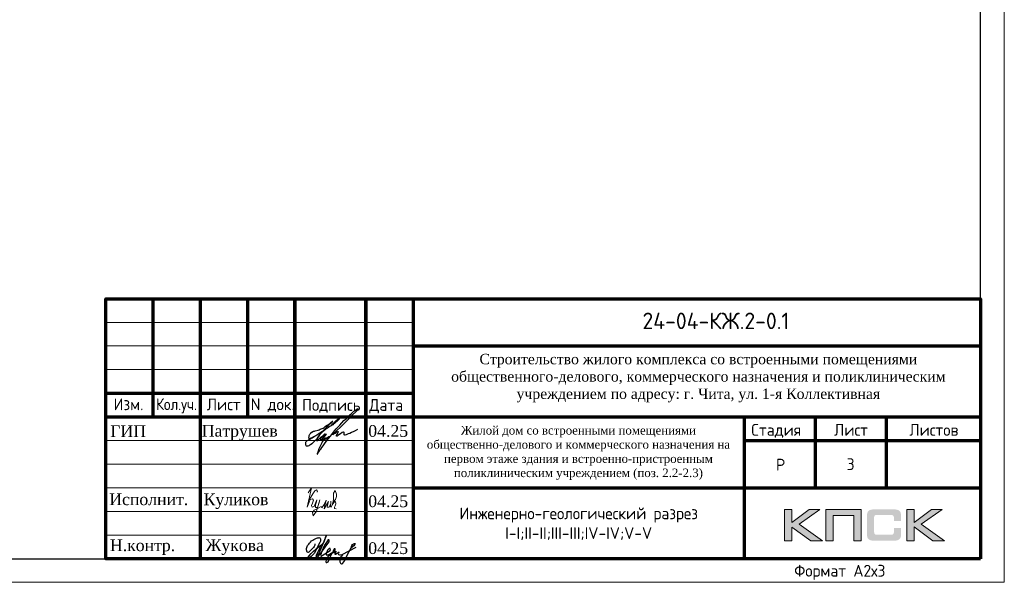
# Model space of a CAD drawing. Header units: millimetres. Extents: x -56135 to 1694203, y -446411 to -23139.
# Tile 47 of 256: x 301200 to 322021, y -157905 to -146001. Entities that reach past the tile are written whole.
import ezdxf
from ezdxf.enums import TextEntityAlignment as Align

# ---------------------------------------------------------------- set-up
doc = ezdxf.new("R2010")
doc.units = ezdxf.units.MM
for name, color, linetype in [('PDF _S_NET_PROFILE_AXIS', 7, 'Continuous'), ('PDF7_Text', 7, 'Continuous'), ('PDF8_Text', 7, 'Continuous'), ('Рамка печать', 7, 'Continuous'), ('ТОЛСТЫЕ_ОСНОВНЫЕ', 6, 'Continuous')]:
    doc.layers.add(name, color=color, linetype=linetype)
for name, color, linetype, lineweight in [('Выноски', 20, 'Continuous', 20), ('Каркасы ригель', 3, 'Continuous', 0), ('Рамка', 7, 'Continuous', 70), ('Текст', 7, 'Continuous', 25), ('ТОНКИЕ', 7, 'Continuous', 9)]:
    doc.layers.add(name, color=color, linetype=linetype, lineweight=lineweight)
doc.styles.add('PDF Times New Roman', font='times.ttf')
doc.styles.add('style1', font='GOST_Common.ttf', dxfattribs={"height": 500})
doc.styles.add('ГОСТ', font='GOST_Common.ttf')

# ---------------------------------------------------------------- blocks, each defined once
blk = doc.blocks.new('*U42')
at = {"layer": 'ТОЛСТЫЕ_ОСНОВНЫЕ', "color": 6}
blk.add_lwpolyline([(20, 5), (1256, 5), (1256, 589), (20, 589)], close=True, dxfattribs=at)
at = {"layer": 'ТОНКИЕ'}
blk.add_lwpolyline([(0, 0), (1261, 0), (1261, 594), (0, 594)], close=True, dxfattribs=at)
at = {"layer": 'Текст', "style": 'style1'}
blk.add_text('Формат А2х3', height=2.5, dxfattribs=at).set_placement((1216.57, 1.2))
blk = doc.blocks.new('11')
at = {"layer": 'Выноски'}
for p, q in [((47885, 66608), (47944, 66700)), ((47944, 66700), (47962, 66737)), ((47962, 66737), (47989, 66781)), ((47989, 66781), (48016, 66806)), ((48016, 66806), (48038, 66823)), ((48038, 66823), (48060, 66786)), ((48060, 66786), (48058, 66769))]:
    blk.add_line(p, q, dxfattribs=at)
blk.add_lwpolyline([(47863, 66761), (47937, 66865), (47843, 66458), (47885, 66564), (47905, 66616), (47954, 66628), (47979, 66606), (47957, 66539), (47937, 66487), (47947, 66458), (47991, 66470), (48051, 66611), (48041, 66569), (48023, 66505), (48023, 66448), (48065, 66448), (48090, 66529), (48110, 66608), (48043, 66369), (47972, 66275), (47954, 66344), (47991, 66389), (48078, 66431), (48142, 66470), (48154, 66441), (48204, 66512), (48246, 66606), (48209, 66455), (48204, 66418), (48295, 66574), (48265, 66463), (48265, 66455), (48312, 66453), (48342, 66529), (48347, 66584), (48337, 66465), (48349, 66453), (48401, 66569), (48443, 66616), (48461, 66678), (48466, 66727), (48436, 66811), (48399, 66754), (48399, 66618), (48389, 66549), (48374, 66507), (48416, 66564), (48441, 66576), (48451, 66524), (48433, 66482), (48419, 66453), (48424, 66428), (48458, 66421)], dxfattribs=at)
blk = doc.blocks.new('яяя')
at = {"lineweight": 30}
for points in [[(345424, 110432), (345425, 110410), (345424, 110397), (345417, 110379), (345406, 110350), (345390, 110319), (345357, 110275), (345310, 110221), (345265, 110176), (345198, 110110), (345161, 110077), (345133, 110066), (345116, 110066), (345102, 110075), (345090, 110091), (345082, 110115), (345074, 110146), (345066, 110182), (345064, 110206), (345067, 110234), (345077, 110278), (345095, 110320), (345114, 110361), (345134, 110395), (345159, 110428), (345195, 110469), (345228, 110506), (345284, 110560), (345331, 110595), (345379, 110625), (345435, 110648), (345486, 110670), (345532, 110686), (345573, 110696), (345605, 110698), (345621, 110695), (345635, 110687), (345648, 110671), (345656, 110649), (345659, 110625), (345659, 110583), (345656, 110553), (345647, 110523), (345635, 110489), (345387, 110033), (345349, 109985), (345311, 109948), (345247, 109889), (345209, 109858), (345192, 109844), (345180, 109837), (345157, 109833), (345150, 109835), (345140, 109842), (345135, 109856), (345138, 109881), (345148, 109892), (345183, 109930), (345267, 110024), (345343, 110105), (345455, 110213), (345617, 110343), (345775, 110456), (345811, 110526), (345838, 110607), (345890, 110740), (345902, 110771), (345698, 110295), (345672, 110226), (345626, 110132), (345572, 110032), (345518, 109953), (345481, 109918), (345497, 110001), (345567, 110147), (345655, 110301), (345760, 110442)], [(345481, 109918), (345476, 109896), (345475, 109874), (345485, 109861), (345506, 109866), (345539, 109891), (345632, 109983), (345968, 110450), (346022, 110527), (346029, 110560), (346027, 110579), (346026, 110590), (346010, 110605), (345993, 110609), (345975, 110601), (345962, 110584), (345954, 110562), (345857, 110421), (345783, 110292), (345741, 110183), (345701, 110079), (345665, 109985), (345660, 109952), (345666, 109929), (345669, 109915), (345682, 109910), (345702, 109914), (345735, 109941), (345846, 110007), (346065, 110160), (346075, 110193), (346070, 110217), (346066, 110236), (346052, 110241), (346030, 110241), (346007, 110228), (345978, 110203), (345960, 110164), (345892, 110010), (345895, 109986), (345904, 109966), (345925, 109964), (345969, 109968), (346045, 110000), (346218, 110114), (346261, 110154), (346280, 110184), (346282, 110210), (346278, 110225), (346263, 110229), (346241, 110222), (346220, 110198), (346162, 110049), (345989, 109904), (345932, 109849), (345906, 109805), (345891, 109739), (345890, 109690), (345899, 109652), (345924, 109647), (345956, 109655), (345980, 109674), (346058, 109838), (346158, 110046), (346261, 110098), (346314, 110120), (346292, 110079), (346269, 110036), (346261, 110008), (346267, 109998), (346293, 109998), (346363, 110039), (346445, 110095), (346421, 110068), (346414, 110040), (346407, 110011), (346416, 109990), (346466, 109972), (346509, 109977), (346574, 109984), (347172, 110293)], [(346586, 109971), (346543, 109917), (346509, 109873), (346489, 109825), (346475, 109767), (346472, 109710), (346478, 109675), (346485, 109641), (346501, 109621), (346517, 109602), (346542, 109589), (346568, 109592), (346605, 109620), (346680, 109731), (346736, 109842), (346865, 110115), (346962, 110290), (346969, 110318), (346979, 110360), (347013, 110403), (347056, 110434), (347091, 110450), (347109, 110450), (347121, 110434), (347115, 110405), (347072, 110355), (347012, 110307), (346924, 110222)]]:
    blk.add_lwpolyline(points, dxfattribs=at)
blk = doc.blocks.new('A$Cd09756da')
at = {"layer": 'Рамка печать', "lineweight": 20}
h = blk.add_hatch(color=0, dxfattribs=at)
h.paths.add_polyline_path([(-3400, 1040), (-3624, 1040), (-3991, 764), (-3991, 1040), (-4146, 1040), (-4146, 378), (-3991, 378), (-3991, 669), (-3594, 378), (-3346, 378), (-3840, 728)])
h.paths.add_polyline_path([(-3122, 915), (-2683, 915), (-2683, 378), (-2529, 378), (-2529, 1040), (-2693, 1040), (-3276, 1040), (-3276, 883), (-3276, 378), (-3122, 378)])
h.paths.add_polyline_path([(-1408, 1043), (-1563, 1043), (-1563, 380), (-1408, 380), (-1408, 672), (-1011, 380), (-763, 380), (-1257, 731), (-817, 1043), (-1041, 1043), (-1408, 767)])
blk.add_hatch(color=204, dxfattribs=at).paths.add_polyline_path([(-1693, 970), (-1695, 977), (-1697, 983), (-1701, 989), (-1704, 996), (-1708, 1000), (-1712, 1005), (-1716, 1010), (-1720, 1014), (-1725, 1017), (-1731, 1021), (-1737, 1025), (-1744, 1028), (-1750, 1030), (-1758, 1033), (-1765, 1035), (-1783, 1038), (-1802, 1041), (-1823, 1043), (-1846, 1043), (-2242, 1043), (-2265, 1043), (-2285, 1041), (-2305, 1038), (-2322, 1035), (-2330, 1032), (-2338, 1030), (-2344, 1028), (-2351, 1024), (-2357, 1021), (-2363, 1017), (-2368, 1014), (-2372, 1010), (-2376, 1005), (-2380, 1000), (-2384, 996), (-2387, 989), (-2390, 983), (-2393, 976), (-2396, 970), (-2398, 962), (-2401, 946), (-2404, 928), (-2406, 908), (-2406, 887), (-2406, 538), (-2406, 516), (-2404, 496), (-2401, 478), (-2398, 461), (-2396, 454), (-2393, 447), (-2390, 440), (-2387, 434), (-2384, 429), (-2380, 423), (-2376, 419), (-2372, 414), (-2368, 410), (-2362, 406), (-2357, 403), (-2351, 399), (-2344, 396), (-2337, 394), (-2330, 391), (-2322, 389), (-2305, 385), (-2285, 383), (-2264, 381), (-2242, 380), (-1846, 380), (-1823, 381), (-1802, 382), (-1783, 385), (-1766, 389), (-1758, 391), (-1750, 393), (-1744, 396), (-1737, 399), (-1731, 402), (-1725, 406), (-1720, 410), (-1716, 414), (-1712, 418), (-1708, 423), (-1704, 428), (-1701, 434), (-1697, 440), (-1695, 446), (-1693, 454), (-1690, 461), (-1686, 478), (-1684, 496), (-1682, 516), (-1682, 538), (-1682, 647), (-1836, 647), (-1836, 558), (-1836, 552), (-1837, 546), (-1838, 540), (-1840, 535), (-1842, 530), (-1844, 526), (-1846, 522), (-1850, 519), (-1853, 515), (-1857, 513), (-1862, 511), (-1867, 508), (-1872, 507), (-1878, 506), (-1884, 506), (-1890, 505), (-2209, 505), (-2214, 506), (-2219, 506), (-2223, 508), (-2227, 511), (-2231, 513), (-2235, 516), (-2238, 519), (-2241, 523), (-2244, 528), (-2246, 532), (-2248, 536), (-2249, 541), (-2251, 551), (-2252, 560), (-2252, 878), (-2252, 884), (-2251, 889), (-2250, 894), (-2248, 899), (-2247, 903), (-2245, 906), (-2242, 910), (-2240, 913), (-2236, 916), (-2233, 919), (-2229, 921), (-2225, 922), (-2220, 923), (-2215, 924), (-2210, 925), (-2204, 925), (-1890, 925), (-1884, 925), (-1878, 924), (-1872, 923), (-1868, 921), (-1863, 919), (-1858, 917), (-1854, 914), (-1851, 911), (-1847, 907), (-1844, 903), (-1842, 899), (-1840, 894), (-1838, 889), (-1837, 884), (-1836, 878), (-1836, 872), (-1836, 799), (-1682, 799), (-1682, 887), (-1682, 908), (-1684, 928), (-1686, 946), (-1690, 962)])
at = {"layer": 'PDF _S_NET_PROFILE_AXIS', "lineweight": 30, "elevation": 0}
blk.add_lwpolyline([(-13735, 2814), (-13718, 2835), (-13697, 2852), (-13684, 2869), (-13650, 2903), (-13642, 2907), (-13638, 2916), (-13629, 2920), (-13621, 2928), (-13600, 2945), (-13583, 2958), (-13570, 2962), (-13562, 2962), (-13562, 2958), (-13566, 2949), (-13578, 2937), (-13667, 2860), (-13684, 2852), (-13701, 2835), (-13752, 2805), (-13773, 2793), (-13799, 2776), (-13803, 2772), (-13807, 2772), (-13799, 2776), (-13786, 2784), (-13782, 2784), (-13777, 2789), (-13782, 2784), (-13786, 2780), (-13794, 2776), (-13811, 2763), (-13828, 2755), (-13845, 2738), (-13887, 2708), (-13926, 2674), (-13968, 2632), (-13981, 2619), (-13985, 2611), (-13993, 2606), (-14002, 2594), (-14019, 2573), (-14031, 2551), (-14040, 2535), (-14061, 2509), (-14086, 2488), (-14141, 2433), (-14175, 2408), (-14192, 2399), (-14205, 2391), (-14230, 2382), (-14256, 2382), (-14264, 2391), (-14268, 2403), (-14273, 2429), (-14273, 2454), (-14268, 2467), (-14260, 2479), (-14247, 2492), (-14222, 2505), (-14213, 2513), (-14197, 2522), (-14175, 2535), (-14163, 2539), (-14150, 2551), (-14133, 2560), (-14116, 2573), (-14074, 2598), (-14027, 2628), (-13985, 2653), (-13947, 2678), (-13930, 2691), (-13917, 2700), (-13904, 2704), (-13896, 2712), (-13896, 2708), (-13904, 2704), (-13909, 2700), (-13921, 2691), (-13938, 2678), (-13976, 2657), (-14061, 2602), (-14103, 2577), (-14137, 2560), (-14150, 2551), (-14163, 2547), (-14171, 2543), (-14180, 2543), (-14192, 2539), (-14201, 2543), (-14205, 2547), (-14205, 2564), (-14201, 2577), (-14201, 2590), (-14197, 2606), (-14184, 2632), (-14167, 2657), (-14158, 2666), (-14154, 2674), (-14141, 2678), (-14108, 2695), (-14095, 2695), (-14086, 2700), (-14074, 2704), (-14010, 2717), (-13985, 2729), (-13964, 2738), (-13926, 2755), (-13904, 2763), (-13883, 2776), (-13866, 2789), (-13854, 2801), (-13820, 2827), (-13794, 2839), (-13782, 2848), (-13765, 2860), (-13731, 2890), (-13714, 2903), (-13705, 2911), (-13701, 2911), (-13710, 2894), (-13735, 2869), (-13748, 2860), (-13782, 2835), (-13794, 2827), (-13807, 2814), (-13832, 2784), (-13845, 2772), (-13849, 2763), (-13866, 2742), (-13879, 2733), (-13892, 2717), (-13896, 2712), (-13896, 2708), (-13900, 2704), (-13909, 2700), (-13921, 2687), (-13943, 2662), (-13955, 2649), (-13968, 2632), (-13976, 2619), (-13985, 2611), (-13989, 2606), (-13985, 2611), (-13981, 2611), (-13985, 2606), (-13993, 2585), (-14002, 2581), (-14006, 2573), (-14010, 2568), (-14036, 2518), (-14036, 2505), (-14040, 2496), (-14036, 2492), (-14031, 2492), (-14019, 2505), (-14006, 2513), (-13951, 2568), (-13917, 2594), (-13904, 2606), (-13892, 2611), (-13887, 2619), (-13875, 2632), (-13871, 2640), (-13862, 2640), (-13862, 2636), (-13879, 2619), (-13896, 2598), (-13921, 2577), (-13934, 2568), (-13947, 2556), (-13951, 2556), (-13959, 2551), (-13964, 2543), (-13964, 2522), (-13959, 2518), (-13951, 2518), (-13938, 2526), (-13921, 2543), (-13913, 2556), (-13904, 2564), (-13879, 2594), (-13862, 2611), (-13854, 2623), (-13841, 2628), (-13837, 2632), (-13832, 2632), (-13845, 2619), (-13854, 2606), (-13866, 2598), (-13887, 2573), (-13904, 2551), (-13913, 2543), (-13917, 2535), (-13921, 2522), (-13921, 2509), (-13917, 2505), (-13904, 2501), (-13900, 2505), (-13892, 2522), (-13879, 2535), (-13858, 2551), (-13849, 2560), (-13837, 2560), (-13832, 2551), (-13832, 2526), (-13828, 2526), (-13820, 2530), (-13807, 2539), (-13782, 2564), (-13773, 2577), (-13769, 2581), (-13769, 2585), (-13773, 2585), (-13777, 2581), (-13786, 2577), (-13811, 2560), (-13841, 2539), (-13879, 2513), (-13887, 2509), (-13900, 2505), (-13909, 2496), (-13926, 2471), (-13934, 2450), (-13955, 2412), (-13972, 2369), (-13993, 2323), (-14010, 2272), (-14019, 2251), (-14031, 2225), (-14031, 2213), (-14027, 2213), (-14023, 2217), (-14019, 2225), (-14010, 2238), (-14006, 2247), (-13998, 2259), (-13972, 2293), (-13955, 2319), (-13934, 2352), (-13904, 2386), (-13875, 2429), (-13816, 2509), (-13782, 2551), (-13752, 2590), (-13727, 2623), (-13701, 2653), (-13684, 2678), (-13663, 2704), (-13629, 2746), (-13595, 2784), (-13553, 2827), (-13464, 2920), (-13418, 2962), (-13380, 3004), (-13341, 3043), (-13308, 3072), (-13278, 3098), (-13253, 3119), (-13231, 3136), (-13214, 3148), (-13202, 3157), (-13193, 3165), (-13185, 3165), (-13185, 3170), (-13176, 3174), (-13176, 3153), (-13185, 3140), (-13193, 3131), (-13197, 3123), (-13295, 3026), (-13320, 2996), (-13354, 2966), (-13540, 2780), (-13617, 2712), (-13672, 2657), (-13680, 2645), (-13689, 2636), (-13697, 2632), (-13701, 2628), (-13701, 2623), (-13697, 2623), (-13689, 2628), (-13676, 2640), (-13646, 2657), (-13633, 2670), (-13621, 2674), (-13612, 2683), (-13595, 2691), (-13583, 2691), (-13583, 2683), (-13591, 2666), (-13600, 2653), (-13617, 2632), (-13621, 2619), (-13625, 2611), (-13629, 2606), (-13629, 2602), (-13621, 2594), (-13617, 2598), (-13612, 2598), (-13604, 2602), (-13591, 2611), (-13540, 2649), (-13502, 2674), (-13477, 2683), (-13473, 2683), (-13468, 2678), (-13468, 2640), (-13464, 2628), (-13460, 2619), (-13451, 2615), (-13443, 2619), (-13435, 2619), (-13409, 2628), (-13367, 2645), (-13337, 2657), (-13308, 2674), (-13265, 2691), (-13223, 2712), (-13168, 2738)], dxfattribs=at)
at = {"layer": 'Рамка', "color": 7}
for p, q in [((-17500, 3000), (-17500, 5500)), ((-15500, 3000), (-15500, 5500)), ((-12000, 4500), (0, 4500)), ((-18500, 3500), (-12000, 3500)), ((-18500, 3000), (0, 3000)), ((-3500, 3000), (-3500, 1500)), ((-2000, 3000), (-2000, 1500)), ((-5000, 2500), (0, 2500)), ((-5000, 2500), (0, 2500)), ((-12000, 1500), (0, 1500))]:
    blk.add_line(p, q, dxfattribs=at)
at = {"layer": 'Рамка'}
for p, q in [((-16500, 0), (-16500, 5500)), ((-14500, 0), (-14500, 5500)), ((-14500, 5500), (-14500, 0)), ((-13000, 5500), (-13000, 0)), ((-13000, 0), (-13000, 5500)), ((-12000, 5500), (-12000, 0)), ((-5000, 3000), (-5000, 0))]:
    blk.add_line(p, q, dxfattribs=at)
at = {"layer": 'Рамка', "color": 7, "lineweight": 15}
for p, q in [((-18500, 5000), (-12000, 5000)), ((-18500, 4500), (-12000, 4500)), ((-18500, 4000), (-12000, 4000)), ((-18500, 2500), (-12000, 2500)), ((-18500, 2000), (-12000, 2000)), ((-18500, 1500), (-12000, 1500)), ((-18500, 1000), (-12000, 1000)), ((-18500, 500), (-12000, 500))]:
    blk.add_line(p, q, dxfattribs=at)
at = {"layer": 'Рамка'}
blk.add_lwpolyline([(0, 0), (-18500, 0), (-18500, 5500), (0, 5500)], close=True, dxfattribs=at)
at = {"layer": 'Рамка печать', "color": 0, "lineweight": 20}
for points in [[(-1563, 380), (-1563, 1043), (-1408, 1043), (-1408, 767), (-1041, 1043), (-817, 1043), (-1257, 731), (-763, 380), (-1011, 380), (-1408, 672), (-1408, 380), (-1563, 380)], [(-4146, 378), (-4146, 1040), (-3991, 1040), (-3991, 764), (-3624, 1040), (-3400, 1040), (-3840, 728), (-3346, 378), (-3594, 378), (-3991, 669), (-3991, 378), (-4146, 378)], [(-3122, 378), (-3122, 915), (-2683, 915), (-2683, 378), (-2529, 378), (-2529, 1040), (-2693, 1040), (-3276, 1040), (-3276, 883), (-3276, 378), (-3122, 378)]]:
    blk.add_lwpolyline(points, close=True, dxfattribs=at)
at = {"color": 2, "lineweight": 60, "xscale": 0.5, "yscale": 0.5, "zscale": 0.5}
blk.add_blockref('яяя', (-186789, -54904), dxfattribs=at)
at = {"layer": 'Выноски', "color": 0}
blk.add_blockref('11', (-62086, -65365), dxfattribs=at)
at = {"layer": 'PDF7_Text', "char_height": 248, "attachment_point": 7, "style": 'PDF Times New Roman'}
for s, insert in [('Патрушев', (-16471, 2500)), ('04.25', (-12950, 2573)), ('04.25', (-12950, 1085)), ('04.25', (-12950, 93)), ('Жукова', (-16392, 79))]:
    blk.add_mtext(s, dxfattribs=dict(at, insert=insert))
at = {"layer": 'PDF7_Text', "insert": (-11946, 1667), "char_height": 180, "width": 6881.02, "attachment_point": 7, "style": 'PDF Times New Roman'}
blk.add_mtext('\\pxqc;Жилой дом со встроенными помещениями общественно-делового и коммерческого назначения на первом этаже здания и встроенно-пристроенным поликлиническим учреждением (поз. 2.2-2.3)', dxfattribs=at)
at = {"layer": 'PDF7_Text', "insert": (-16432, 1050), "char_height": 247.95, "attachment_point": 7, "style": 'PDF Times New Roman'}
blk.add_mtext_dynamic_manual_height_columns('{\\C256;Куликов}', width=2000, gutter_width=1250, heights=[0], dxfattribs=at)
at = {"layer": 'PDF8_Text', "char_height": 248, "attachment_point": 7, "style": 'PDF Times New Roman'}
for s, insert in [('ГИП', (-18407, 2573)), ('Исполнит.', (-18427, 1127)), ('Н.контр.', (-18413, 79))]:
    blk.add_mtext(s, dxfattribs=dict(at, insert=insert))
at = {"layer": 'Текст', "color": 7, "style": 'ГОСТ'}
blk.add_text('24-04-КЖ.2-0.1', height=350, dxfattribs=at).set_placement((-5599, 5031), align=Align.MIDDLE_CENTER)
for s, p in [('Изм.', (-18336, 3141)), ('Лист', (-16365, 3139)), ('N док.', (-15435, 3141)), ('Подпись', (-14351, 3127)), ('Дата', (-12929, 3127)), ('Стадия', (-4850, 2600)), ('Лист', (-3100, 2600)), ('Листов', (-1508, 2600)), ('Р', (-4328, 1863))]:
    blk.add_text(s, height=250, dxfattribs=at).set_placement(p)
at = {"layer": 'Текст', "color": 7, "style": 'ГОСТ', "width": 0.9}
blk.add_text('Кол.уч.', height=250, dxfattribs=at).set_placement((-17435, 3143))
at = {"layer": 'Текст', "color": 7, "insert": (-11741, 4333), "char_height": 220, "attachment_point": 1, "style": 'ГОСТ'}
blk.add_mtext_dynamic_manual_height_columns('\\pxqc;{\\fTimes New Roman|b0|i0|c204|p18;\\C256;Строительство жилого комплекса со встроенными помещениями общественного-делового, коммерческого назначения и поликлиническим учреждением по адресу: г. Чита, ул. 1-я Коллективная}', width=11543.07, gutter_width=12.5, heights=[0], dxfattribs=at)
blk = doc.blocks.new('*T710')
at = {"layer": 'Каркасы ригель', "color": 0, "linetype": 'ByBlock', "lineweight": -2, "transparency": 16777216}
for p, q in [((0, 0), (1500, 0)), ((0, -1000), (1500, -1000))]:
    blk.add_line(p, q, dxfattribs=at)
at = {"layer": 'Каркасы ригель', "color": 0, "linetype": 'ByBlock', "lineweight": 50, "transparency": 16777216}
for p, q in [((0, 0), (0, -1000)), ((1500, 0), (1500, -1000))]:
    blk.add_line(p, q, dxfattribs=at)
at = {"layer": 'Каркасы ригель', "color": 0, "linetype": 'Continuous', "lineweight": 0, "transparency": 16777216, "insert": (750, -500), "char_height": 250, "width": 1000, "attachment_point": 5, "style": 'ГОСТ'}
blk.add_mtext('3', dxfattribs=at)

msp = doc.modelspace()

# ---------------------------------------------------------------- block references
at = {"xscale": 100, "yscale": 100, "zscale": 100}
msp.add_blockref('*U42', (195920.7, -157904.7), dxfattribs=at)
at = {"lineweight": 50, "ltscale": 100}
msp.add_blockref('A$Cd09756da', (321520.7, -157404.7), dxfattribs=at)
msp.add_blockref('*T710', (318020.7, -154904.7))

# ---------------------------------------------------------------- texts
at = {"layer": 'Текст', "color": 7, "insert": (309520.7, -155904.7), "char_height": 250, "attachment_point": 1, "style": 'ГОСТ'}
msp.add_mtext_dynamic_manual_height_columns('\\pxsm1,qc;\\PИнженерно-геологический разрез I-I;II-II;III-III;IV-IV;V-V', width=7000, gutter_width=12.5, heights=[1500], dxfattribs=at)

doc.saveas('drawing.dxf')
